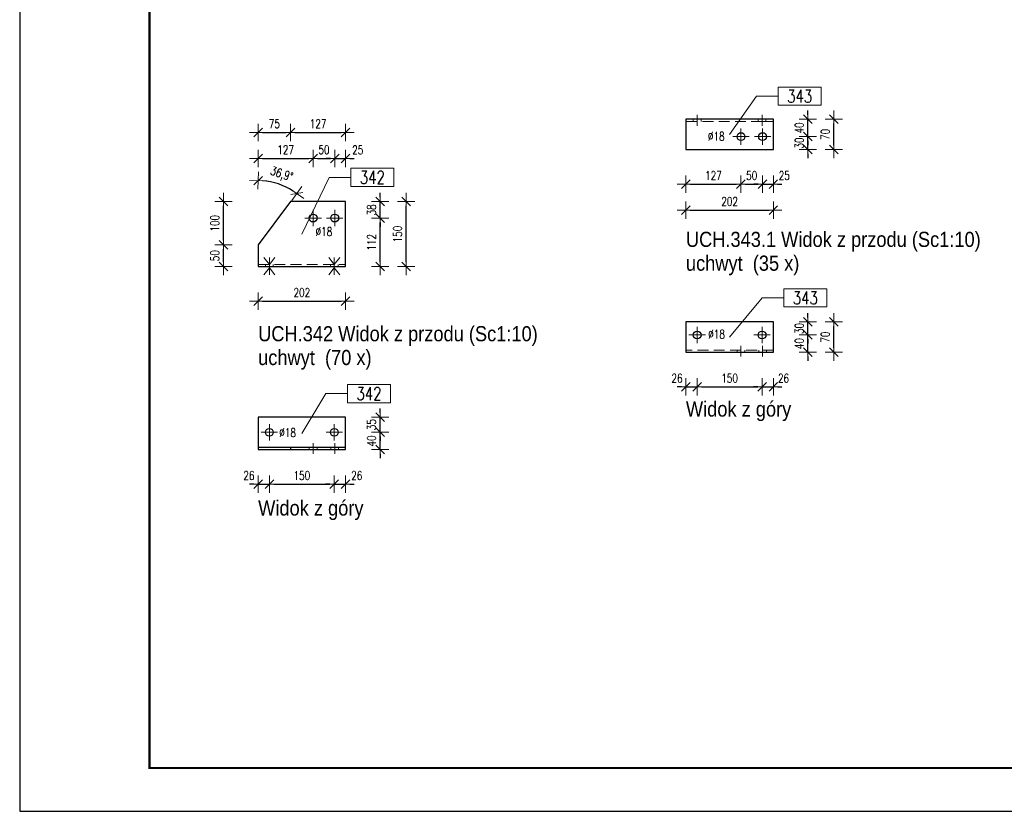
# Model space of a CAD drawing. Header units: millimetres. Extents: x -111 to 321, y 7790 to 8163.
# Tile 1 of 6: x -105 to 122, y 7790 to 7973. Entities that reach past the tile are written whole.
import ezdxf

# ---------------------------------------------------------------- set-up
doc = ezdxf.new("R2010")
doc.units = ezdxf.units.MM
doc.header["$LTSCALE"] = 10
doc.linetypes.add('HIDDEN', pattern=[0.375, 0.25, -0.125])
doc.linetypes.add('MITTE', pattern=[2, 1.25, -0.25, 0.25, -0.25])
doc.layers.get('Defpoints').update_dxf_attribs({"color": 1})
doc.layers.add('_FORMATKA', color=8, linetype='Continuous', plot=False)
for name, color, linetype, lineweight in [('_RAMKA', 7, 'Continuous', 35), ('PS_Bolt', 4, 'Continuous', 13), ('PS_DIM', 4, 'Continuous', 13), ('PS_Hidden', 2, 'HIDDEN', 9), ('PS_Mid', 5, 'MITTE', 15), ('PS_Pos', 1, 'Continuous', 15), ('PS_Shape', 161, 'Continuous', 30), ('PS_SOLID', 7, 'Continuous', 30), ('PS_TEXT', 3, 'Continuous', 18)]:
    doc.layers.add(name, color=color, linetype=linetype, lineweight=lineweight)
doc.styles.add('gil', font='txt', dxfattribs={"width": 0.9})
doc.styles.add('simplex', font='simplex.shx', dxfattribs={"width": 0.75})
doc.dimstyles.new('1_10_PRZ', dxfattribs={"dimtxt": 2, "dimasz": 1, "dimexe": 2, "dimexo": 5, "dimgap": 1, "dimtad": 1, "dimdec": 0, "dimlfac": 10, "dimtxsty": 'simplex', "dimblk": 'dimznak', "dimcen": 2, "dimse1": 1, "dimse2": 1, "dimclrt": 3, "dimadec": 1, "dimazin": 0, "dimtfac": 1, "dimtdec": 0, "dimtix": 1, "dimtmove": 2, "dimatfit": 3, "dimldrblk": 'dim-grot', "dimfxl": 1, "dimarcsym": 0})

# ---------------------------------------------------------------- blocks, each defined once
blk = doc.blocks.new('dimznak')
at = {"color": 0}
for points in [[(-2, 0), (2, 0)], [(0, 2), (0, -2)]]:
    blk.add_lwpolyline(points, dxfattribs=at)
at = {"color": 2}
blk.add_lwpolyline([(1, 1), (-1, -1)], dxfattribs=at)
blk = doc.blocks.new('*D43')
at = {"layer": 'Defpoints', "color": 0, "transparency": 16777216}
for p in [(-49.93, 7937.47), (-43.76, 7934.84), (-42.43, 7931.34), (-49.93, 7921.34), (-49.93, 7921.34)]:
    blk.add_point(p, dxfattribs=at)
at = {"layer": 'PS_DIM', "color": 0, "lineweight": -2, "transparency": 16777216}
blk.add_arc((-49.93, 7921.34), 14.85, 56.989, 86.1411, dxfattribs=at)
for p, rotation in [((-49.93, 7936.19), 178.070560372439), ((-41.02, 7933.22), 325.059541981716)]:
    blk.add_blockref('dimznak', p, dxfattribs=dict(at, rotation=rotation))
at = {"layer": 'PS_DIM', "color": 3, "transparency": 16777216, "insert": (-44.55, 7937.5), "char_height": 2, "attachment_point": 5, "rotation": 341.5651, "style": 'simplex'}
blk.add_mtext('36,9°', dxfattribs=at)
blk = doc.blocks.new('dim-grot')
blk.add_hatch(color=256).paths.add_polyline_path([(0, 0), (-2, 0.5), (-2, -0.5)])
blk.add_lwpolyline([(0, 0), (-2, 0.5), (-2, -0.5), (0, 0)])
blk = doc.blocks.new('*D46')
at = {"layer": 'Defpoints', "color": 0, "transparency": 16777216}
for p in [(-29.73, 7941.34), (-29.73, 7931.34), (-32.23, 7927.54)]:
    blk.add_point(p, dxfattribs=at)
at = {"layer": 'PS_DIM', "color": 0, "lineweight": -2, "transparency": 16777216}
for p, q in [((-33.23, 7941.34), (-34.23, 7941.34)), ((-32.23, 7941.34), (-29.73, 7941.34)), ((-28.73, 7941.34), (-27.73, 7941.34))]:
    blk.add_line(p, q, dxfattribs=at)
blk.add_blockref('dimznak', (-32.23, 7941.34), dxfattribs=at)
at = {"layer": 'PS_DIM', "color": 0, "lineweight": -2, "transparency": 16777216, "rotation": 180}
blk.add_blockref('dimznak', (-29.73, 7941.34), dxfattribs=at)
at = {"layer": 'PS_DIM', "color": 3, "transparency": 16777216, "insert": (-26.91, 7943.28), "char_height": 2, "attachment_point": 5, "style": 'simplex'}
blk.add_mtext('25', dxfattribs=at)
blk = doc.blocks.new('*D53')
at = {"layer": 'Defpoints', "color": 0, "transparency": 16777216}
for p in [(-29.73, 7931.34), (-21.73, 7931.34), (-32.23, 7927.54, -7)]:
    blk.add_point(p, dxfattribs=at)
at = {"layer": 'PS_DIM', "color": 0, "lineweight": -2, "transparency": 16777216}
for p, q in [((-21.73, 7932.34), (-21.73, 7933.34)), ((-21.73, 7927.54), (-21.73, 7931.34)), ((-21.73, 7926.54), (-21.73, 7925.54))]:
    blk.add_line(p, q, dxfattribs=at)
for p, rotation in [((-21.73, 7931.34), 270), ((-21.73, 7927.54), 90)]:
    blk.add_blockref('dimznak', p, dxfattribs=dict(at, rotation=rotation))
at = {"layer": 'PS_DIM', "color": 3, "transparency": 16777216, "insert": (-23.73, 7929.44), "char_height": 2, "attachment_point": 5, "rotation": 90, "style": 'simplex'}
blk.add_mtext('38', dxfattribs=at)
blk = doc.blocks.new('*D55')
at = {"layer": 'Defpoints', "color": 0, "transparency": 16777216}
for p in [(-47.33, 7877.54), (-49.93, 7874.04), (-47.33, 7866.04)]:
    blk.add_point(p, dxfattribs=at)
at = {"layer": 'PS_DIM', "color": 0, "lineweight": -2, "transparency": 16777216}
for p, q in [((-50.93, 7866.04), (-51.93, 7866.04)), ((-49.93, 7866.04), (-47.33, 7866.04)), ((-46.33, 7866.04), (-45.33, 7866.04))]:
    blk.add_line(p, q, dxfattribs=at)
blk.add_blockref('dimznak', (-49.93, 7866.04), dxfattribs=at)
at = {"layer": 'PS_DIM', "color": 0, "lineweight": -2, "transparency": 16777216, "rotation": 180}
blk.add_blockref('dimznak', (-47.33, 7866.04), dxfattribs=at)
at = {"layer": 'PS_DIM', "color": 3, "transparency": 16777216, "insert": (-52.07, 7868.04), "char_height": 2, "attachment_point": 5, "style": 'simplex'}
blk.add_mtext('26', dxfattribs=at)
blk = doc.blocks.new('*D57')
at = {"layer": 'Defpoints', "color": 0, "transparency": 16777216}
for p in [(-32.33, 7877.54), (-29.73, 7874.04), (-29.73, 7866.04)]:
    blk.add_point(p, dxfattribs=at)
at = {"layer": 'PS_DIM', "color": 0, "lineweight": -2, "transparency": 16777216}
for p, q in [((-33.33, 7866.04), (-34.33, 7866.04)), ((-32.33, 7866.04), (-29.73, 7866.04)), ((-28.73, 7866.04), (-27.73, 7866.04))]:
    blk.add_line(p, q, dxfattribs=at)
blk.add_blockref('dimznak', (-32.33, 7866.04), dxfattribs=at)
at = {"layer": 'PS_DIM', "color": 0, "lineweight": -2, "transparency": 16777216, "rotation": 180}
blk.add_blockref('dimznak', (-29.73, 7866.04), dxfattribs=at)
at = {"layer": 'PS_DIM', "color": 3, "transparency": 16777216, "insert": (-27.14, 7868.04), "char_height": 2, "attachment_point": 5, "style": 'simplex'}
blk.add_mtext('26', dxfattribs=at)
blk = doc.blocks.new('*D58')
at = {"layer": 'Defpoints', "color": 0, "transparency": 16777216}
for p in [(-32.33, 7878.04), (-21.73, 7878.04), (-29.73, 7874.04)]:
    blk.add_point(p, dxfattribs=at)
at = {"layer": 'PS_DIM', "color": 0, "lineweight": -2, "transparency": 16777216}
for p, q in [((-21.73, 7879.04), (-21.73, 7880.04)), ((-21.73, 7874.04), (-21.73, 7878.04)), ((-21.73, 7873.04), (-21.73, 7872.04))]:
    blk.add_line(p, q, dxfattribs=at)
for p, rotation in [((-21.73, 7878.04), 270), ((-21.73, 7874.04), 90)]:
    blk.add_blockref('dimznak', p, dxfattribs=dict(at, rotation=rotation))
at = {"layer": 'PS_DIM', "color": 3, "transparency": 16777216, "insert": (-23.73, 7876.04), "char_height": 2, "attachment_point": 5, "rotation": 90, "style": 'simplex'}
blk.add_mtext('40', dxfattribs=at)
blk = doc.blocks.new('*D59')
at = {"layer": 'Defpoints', "color": 0, "transparency": 16777216}
for p in [(-29.73, 7881.54), (-21.73, 7881.54), (-32.33, 7878.04)]:
    blk.add_point(p, dxfattribs=at)
at = {"layer": 'PS_DIM', "color": 0, "lineweight": -2, "transparency": 16777216}
for p, q in [((-21.73, 7882.54), (-21.73, 7883.54)), ((-21.73, 7878.04), (-21.73, 7881.54)), ((-21.73, 7877.04), (-21.73, 7876.04))]:
    blk.add_line(p, q, dxfattribs=at)
for p, rotation in [((-21.73, 7881.54), 270), ((-21.73, 7878.04), 90)]:
    blk.add_blockref('dimznak', p, dxfattribs=dict(at, rotation=rotation))
at = {"layer": 'PS_DIM', "color": 3, "transparency": 16777216, "insert": (-23.73, 7879.79), "char_height": 2, "attachment_point": 5, "rotation": 90, "style": 'simplex'}
blk.add_mtext('35', dxfattribs=at)
blk = doc.blocks.new('*D75')
at = {"layer": 'Defpoints', "color": 0, "transparency": 16777216}
for p in [(66.63, 7946.37), (69.12, 7943.37), (69.12, 7935.37)]:
    blk.add_point(p, dxfattribs=at)
at = {"layer": 'PS_DIM', "color": 0, "lineweight": -2, "transparency": 16777216}
for p, q in [((65.63, 7935.37), (64.63, 7935.37)), ((66.63, 7935.37), (69.12, 7935.37)), ((70.12, 7935.37), (71.12, 7935.37))]:
    blk.add_line(p, q, dxfattribs=at)
blk.add_blockref('dimznak', (66.63, 7935.37), dxfattribs=at)
at = {"layer": 'PS_DIM', "color": 0, "lineweight": -2, "transparency": 16777216, "rotation": 180}
blk.add_blockref('dimznak', (69.12, 7935.37), dxfattribs=at)
at = {"layer": 'PS_DIM', "color": 3, "transparency": 16777216, "insert": (71.64, 7937.37), "char_height": 2, "attachment_point": 5, "style": 'simplex'}
blk.add_mtext('25', dxfattribs=at)
blk = doc.blocks.new('*D77')
at = {"layer": 'Defpoints', "color": 0, "transparency": 16777216}
for p in [(66.63, 7946.37), (77.12, 7946.37), (69.12, 7943.37)]:
    blk.add_point(p, dxfattribs=at)
at = {"layer": 'PS_DIM', "color": 0, "lineweight": -2, "transparency": 16777216}
for p, q in [((77.12, 7947.37), (77.12, 7948.37)), ((77.12, 7943.37), (77.12, 7946.37)), ((77.12, 7942.37), (77.12, 7941.37))]:
    blk.add_line(p, q, dxfattribs=at)
for p, rotation in [((77.12, 7946.37), 270), ((77.12, 7943.37), 90)]:
    blk.add_blockref('dimznak', p, dxfattribs=dict(at, rotation=rotation))
at = {"layer": 'PS_DIM', "color": 3, "transparency": 16777216, "insert": (75.12, 7944.87), "char_height": 2, "attachment_point": 5, "rotation": 90, "style": 'simplex'}
blk.add_mtext('30', dxfattribs=at)
blk = doc.blocks.new('*D78')
at = {"layer": 'Defpoints', "color": 0, "transparency": 16777216}
for p in [(69.12, 7950.37), (77.12, 7950.37), (66.63, 7946.37)]:
    blk.add_point(p, dxfattribs=at)
at = {"layer": 'PS_DIM', "color": 0, "lineweight": -2, "transparency": 16777216}
for p, q in [((77.12, 7951.37), (77.12, 7952.37)), ((77.12, 7946.37), (77.12, 7950.37)), ((77.12, 7945.37), (77.12, 7944.37))]:
    blk.add_line(p, q, dxfattribs=at)
for p, rotation in [((77.12, 7950.37), 270), ((77.12, 7946.37), 90)]:
    blk.add_blockref('dimznak', p, dxfattribs=dict(at, rotation=rotation))
at = {"layer": 'PS_DIM', "color": 3, "transparency": 16777216, "insert": (75.12, 7948.37), "char_height": 2, "attachment_point": 5, "rotation": 90, "style": 'simplex'}
blk.add_mtext('40', dxfattribs=at)
blk = doc.blocks.new('*D80')
at = {"layer": 'Defpoints', "color": 0, "transparency": 16777216}
for p in [(51.52, 7900.53), (48.92, 7896.53), (51.52, 7888.53)]:
    blk.add_point(p, dxfattribs=at)
at = {"layer": 'PS_DIM', "color": 0, "lineweight": -2, "transparency": 16777216}
for p, q in [((47.92, 7888.53), (46.92, 7888.53)), ((48.92, 7888.53), (51.52, 7888.53)), ((52.52, 7888.53), (53.52, 7888.53))]:
    blk.add_line(p, q, dxfattribs=at)
blk.add_blockref('dimznak', (48.92, 7888.53), dxfattribs=at)
at = {"layer": 'PS_DIM', "color": 0, "lineweight": -2, "transparency": 16777216, "rotation": 180}
blk.add_blockref('dimznak', (51.52, 7888.53), dxfattribs=at)
at = {"layer": 'PS_DIM', "color": 3, "transparency": 16777216, "insert": (46.87, 7890.53), "char_height": 2, "attachment_point": 5, "style": 'simplex'}
blk.add_mtext('26', dxfattribs=at)
blk = doc.blocks.new('*D82')
at = {"layer": 'Defpoints', "color": 0, "transparency": 16777216}
for p in [(66.52, 7900.53), (69.12, 7896.53), (69.12, 7888.53)]:
    blk.add_point(p, dxfattribs=at)
at = {"layer": 'PS_DIM', "color": 0, "lineweight": -2, "transparency": 16777216}
for p, q in [((65.52, 7888.53), (64.52, 7888.53)), ((66.52, 7888.53), (69.12, 7888.53)), ((70.12, 7888.53), (71.12, 7888.53))]:
    blk.add_line(p, q, dxfattribs=at)
blk.add_blockref('dimznak', (66.52, 7888.53), dxfattribs=at)
at = {"layer": 'PS_DIM', "color": 0, "lineweight": -2, "transparency": 16777216, "rotation": 180}
blk.add_blockref('dimznak', (69.12, 7888.53), dxfattribs=at)
at = {"layer": 'PS_DIM', "color": 3, "transparency": 16777216, "insert": (71.47, 7890.53), "char_height": 2, "attachment_point": 5, "style": 'simplex'}
blk.add_mtext('26', dxfattribs=at)
blk = doc.blocks.new('*D83')
at = {"layer": 'Defpoints', "color": 0, "transparency": 16777216}
for p in [(66.52, 7900.53), (77.12, 7900.53), (69.12, 7896.53)]:
    blk.add_point(p, dxfattribs=at)
at = {"layer": 'PS_DIM', "color": 0, "lineweight": -2, "transparency": 16777216}
for p, q in [((77.12, 7901.53), (77.12, 7902.53)), ((77.12, 7896.53), (77.12, 7900.53)), ((77.12, 7895.53), (77.12, 7894.53))]:
    blk.add_line(p, q, dxfattribs=at)
for p, rotation in [((77.12, 7900.53), 270), ((77.12, 7896.53), 90)]:
    blk.add_blockref('dimznak', p, dxfattribs=dict(at, rotation=rotation))
at = {"layer": 'PS_DIM', "color": 3, "transparency": 16777216, "insert": (75.12, 7898.53), "char_height": 2, "attachment_point": 5, "rotation": 90, "style": 'simplex'}
blk.add_mtext('40', dxfattribs=at)
blk = doc.blocks.new('*D84')
at = {"layer": 'Defpoints', "color": 0, "transparency": 16777216}
for p in [(69.12, 7903.53), (77.12, 7903.53), (66.52, 7900.53)]:
    blk.add_point(p, dxfattribs=at)
at = {"layer": 'PS_DIM', "color": 0, "lineweight": -2, "transparency": 16777216}
for p, q in [((77.12, 7904.53), (77.12, 7905.53)), ((77.12, 7900.53), (77.12, 7903.53)), ((77.12, 7899.53), (77.12, 7898.53))]:
    blk.add_line(p, q, dxfattribs=at)
for p, rotation in [((77.12, 7903.53), 270), ((77.12, 7900.53), 90)]:
    blk.add_blockref('dimznak', p, dxfattribs=dict(at, rotation=rotation))
at = {"layer": 'PS_DIM', "color": 3, "transparency": 16777216, "insert": (75.12, 7902.03), "char_height": 2, "attachment_point": 5, "rotation": 90, "style": 'simplex'}
blk.add_mtext('30', dxfattribs=at)
blk = doc.blocks.new('*U14')
at = {"layer": '_FORMATKA', "lineweight": -3}
blk.add_lwpolyline([(-420, 0), (0, 0), (0, 297), (-420, 297)], close=True, dxfattribs=at)
at = {"layer": '_RAMKA', "lineweight": -3, "const_width": 0.5}
blk.add_lwpolyline([(-390, 10), (-10, 10), (-10, 287), (-390, 287)], close=True, dxfattribs=at)
blk = doc.blocks.new('*X120')
at = {"color": 3, "linetype": 'Continuous'}
for p, q in [((-33.61, 7918.44), (-32.33, 7916.84)), ((-32.33, 7916.84), (-31.05, 7918.44)), ((-32.33, 7918.44), (-32.33, 7914.44)), ((-33.61, 7914.44), (-32.33, 7916.04)), ((-32.33, 7916.04), (-31.05, 7914.44))]:
    blk.add_line(p, q, dxfattribs=at)
blk = doc.blocks.new('*X121')
at = {"color": 3, "linetype": 'Continuous'}
for p, q in [((-48.61, 7918.44), (-47.33, 7916.84)), ((-47.33, 7916.84), (-46.05, 7918.44)), ((-47.33, 7918.44), (-47.33, 7914.44)), ((-48.61, 7914.44), (-47.33, 7916.04)), ((-47.33, 7916.04), (-46.05, 7914.44))]:
    blk.add_line(p, q, dxfattribs=at)
blk = doc.blocks.new('*X122')
at = {"layer": 'PS_Hidden', "color": 2, "linetype": 'HIDDEN'}
for p, q in [((-49.93, 7916.84), (-29.73, 7916.84)), ((-49.93, 7916.34), (-49.93, 7916.84)), ((-48.23, 7916.84), (-48.23, 7916.34)), ((-46.43, 7916.34), (-46.43, 7916.84)), ((-33.23, 7916.84), (-33.23, 7916.34)), ((-31.43, 7916.34), (-31.43, 7916.84))]:
    blk.add_line(p, q, dxfattribs=at)
at = {"layer": 'PS_Mid', "color": 5, "linetype": 'MITTE'}
for p, q in [((-37.23, 7929.44), (-37.23, 7925.64)), ((-32.23, 7929.44), (-32.23, 7925.64)), ((-35.33, 7927.54), (-39.13, 7927.54)), ((-30.33, 7927.54), (-34.13, 7927.54)), ((-47.33, 7915.34), (-47.33, 7917.84)), ((-32.33, 7915.34), (-32.33, 7917.84))]:
    blk.add_line(p, q, dxfattribs=at)
at = {"layer": 'PS_SOLID', "color": 7, "linetype": 'Continuous'}
for p, q in [((-42.43, 7931.34), (-49.93, 7921.34)), ((-37.23, 7931.34), (-42.43, 7931.34)), ((-32.23, 7931.34), (-37.23, 7931.34)), ((-29.73, 7931.34), (-32.23, 7931.34)), ((-29.73, 7916.34), (-29.73, 7931.34)), ((-49.93, 7921.34), (-49.93, 7916.34)), ((-49.93, 7916.34), (-47.33, 7916.34)), ((-47.33, 7916.34), (-32.33, 7916.34)), ((-32.33, 7916.34), (-29.73, 7916.34))]:
    blk.add_line(p, q, dxfattribs=at)
at = {"layer": 'PS_SOLID', "color": 7}
for centre in [(-37.23, 7927.54), (-32.23, 7927.54)]:
    blk.add_circle(centre, 0.9, dxfattribs=at)
blk = doc.blocks.new('*X123')
at = {"color": 1}
for p, q in [((-18.54, 7939.05), (-28.53, 7939.05)), ((-28.53, 7939.05), (-28.53, 7934.85)), ((-18.54, 7934.85), (-18.54, 7939.05)), ((-39.83, 7923.84), (-33.53, 7936.95)), ((-33.53, 7936.95), (-28.53, 7936.95)), ((-28.53, 7934.85), (-18.54, 7934.85))]:
    blk.add_line(p, q, dxfattribs=at)
at = {"color": 2, "style": 'simplex', "width": 0.75}
blk.add_text('342', height=3, dxfattribs=at).set_placement((-26.43, 7935.45))
blk = doc.blocks.new('*X124')
at = {"color": 3, "style": 'gil', "width": 0.9}
for s, p in [('UCH.342 Widok z przodu (Sc1:10)', (-49.93, 7899.07)), ('uchwyt  (70 x)', (-49.93, 7893.57))]:
    blk.add_text(s, height=3.5, dxfattribs=at).set_placement(p)
blk = doc.blocks.new('*X125')
at = {"color": 3, "linetype": 'Continuous'}
blk.add_line((-32.33, 7878.04), (-32.33, 7878.04), dxfattribs=at)
blk.add_line((-32.33, 7878.04), (-32.33, 7878.04), dxfattribs=at)
blk.add_line((-32.33, 7878.04), (-32.33, 7878.04), dxfattribs=at)
blk.add_line((-32.33, 7878.04), (-32.33, 7878.04), dxfattribs=at)
blk.add_line((-32.33, 7878.04), (-32.33, 7878.04), dxfattribs=at)
blk = doc.blocks.new('*X126')
at = {"color": 3, "linetype": 'Continuous'}
blk.add_line((-47.33, 7878.04), (-47.33, 7878.04), dxfattribs=at)
blk.add_line((-47.33, 7878.04), (-47.33, 7878.04), dxfattribs=at)
blk.add_line((-47.33, 7878.04), (-47.33, 7878.04), dxfattribs=at)
blk.add_line((-47.33, 7878.04), (-47.33, 7878.04), dxfattribs=at)
blk.add_line((-47.33, 7878.04), (-47.33, 7878.04), dxfattribs=at)
blk = doc.blocks.new('*X127')
at = {"layer": 'PS_Hidden', "color": 2, "linetype": 'HIDDEN'}
for p, q in [((-49.93, 7874.54), (-49.93, 7874.04)), ((-38.13, 7874.54), (-38.13, 7874.04)), ((-36.33, 7874.04), (-36.33, 7874.54)), ((-33.13, 7874.54), (-33.13, 7874.04)), ((-31.33, 7874.04), (-31.33, 7874.54))]:
    blk.add_line(p, q, dxfattribs=at)
at = {"layer": 'PS_Mid', "color": 5, "linetype": 'MITTE'}
for p, q in [((-47.33, 7879.94), (-47.33, 7876.14)), ((-32.33, 7879.94), (-32.33, 7876.14)), ((-45.43, 7878.04), (-49.23, 7878.04)), ((-30.43, 7878.04), (-34.23, 7878.04)), ((-37.23, 7873.04), (-37.23, 7875.54)), ((-32.23, 7873.04), (-32.23, 7875.54))]:
    blk.add_line(p, q, dxfattribs=at)
at = {"layer": 'PS_SOLID', "color": 7, "linetype": 'Continuous'}
for p, q in [((-47.33, 7881.54), (-49.93, 7881.54)), ((-49.93, 7881.54), (-49.93, 7874.54)), ((-32.33, 7881.54), (-47.33, 7881.54)), ((-29.73, 7881.54), (-32.33, 7881.54)), ((-29.73, 7874.54), (-29.73, 7881.54)), ((-42.43, 7874.54), (-49.93, 7874.54)), ((-49.93, 7874.54), (-49.93, 7874.04)), ((-49.93, 7874.04), (-42.43, 7874.04)), ((-29.73, 7874.54), (-42.43, 7874.54)), ((-42.43, 7874.54), (-42.43, 7874.04)), ((-42.43, 7874.04), (-37.23, 7874.04)), ((-37.23, 7874.04), (-32.23, 7874.04)), ((-32.23, 7874.04), (-29.73, 7874.04)), ((-29.73, 7874.04), (-29.73, 7874.54))]:
    blk.add_line(p, q, dxfattribs=at)
at = {"layer": 'PS_SOLID', "color": 7}
for centre in [(-47.33, 7878.04), (-32.33, 7878.04)]:
    blk.add_circle(centre, 0.9, dxfattribs=at)
blk = doc.blocks.new('*X128')
at = {"color": 1}
for p, q in [((-19.34, 7889.07), (-29.32, 7889.07)), ((-29.32, 7889.07), (-29.32, 7884.87)), ((-19.34, 7884.87), (-19.34, 7889.07)), ((-39.83, 7877.79), (-34.32, 7886.97)), ((-34.32, 7886.97), (-29.32, 7886.97)), ((-29.32, 7884.87), (-19.34, 7884.87))]:
    blk.add_line(p, q, dxfattribs=at)
at = {"color": 2, "style": 'simplex', "width": 0.75}
blk.add_text('342', height=3, dxfattribs=at).set_placement((-27.22, 7885.47))
blk = doc.blocks.new('*X129')
at = {"color": 3, "style": 'gil', "width": 0.9}
blk.add_text('Widok z góry', height=3.5, dxfattribs=at).set_placement((-49.93, 7858.8))
blk = doc.blocks.new('*X136')
at = {"layer": 'PS_Hidden', "color": 2, "linetype": 'HIDDEN'}
for p, q in [((51.52, 7949.87), (48.92, 7949.87)), ((50.62, 7949.87), (50.62, 7950.37)), ((50.75, 7949.87), (50.62, 7949.87)), ((51.07, 7949.87), (50.75, 7949.87)), ((51.52, 7949.87), (51.07, 7949.87)), ((66.52, 7949.87), (51.52, 7949.87)), ((52.42, 7949.87), (52.42, 7950.37)), ((65.62, 7950.37), (65.62, 7949.87)), ((69.12, 7949.87), (66.52, 7949.87)), ((67.42, 7949.87), (67.42, 7950.37))]:
    blk.add_line(p, q, dxfattribs=at)
at = {"layer": 'PS_Mid', "color": 5, "linetype": 'MITTE'}
for p, q in [((51.52, 7951.37), (51.52, 7948.87)), ((66.52, 7951.37), (66.52, 7948.87)), ((61.63, 7948.27), (61.63, 7944.47)), ((66.63, 7948.27), (66.63, 7944.47)), ((63.53, 7946.37), (59.73, 7946.37)), ((68.53, 7946.37), (64.73, 7946.37))]:
    blk.add_line(p, q, dxfattribs=at)
at = {"layer": 'PS_SOLID', "color": 7, "linetype": 'Continuous'}
for p, q in [((61.63, 7950.37), (48.92, 7950.37)), ((48.92, 7950.37), (48.92, 7943.37)), ((66.63, 7950.37), (61.63, 7950.37)), ((69.12, 7950.37), (66.63, 7950.37)), ((69.12, 7943.37), (69.12, 7950.37)), ((48.92, 7943.37), (69.12, 7943.37))]:
    blk.add_line(p, q, dxfattribs=at)
at = {"layer": 'PS_SOLID', "color": 7}
for centre in [(61.63, 7946.37), (66.63, 7946.37)]:
    blk.add_circle(centre, 0.9, dxfattribs=at)
blk = doc.blocks.new('*X137')
at = {"color": 1}
for p, q in [((80.21, 7957.81), (70.22, 7957.81)), ((70.22, 7957.81), (70.22, 7953.61)), ((80.21, 7953.61), (80.21, 7957.81)), ((59.02, 7946.87), (65.22, 7955.71)), ((65.22, 7955.71), (70.22, 7955.71)), ((70.22, 7953.61), (80.21, 7953.61))]:
    blk.add_line(p, q, dxfattribs=at)
at = {"color": 2, "style": 'simplex', "width": 0.75}
blk.add_text('343', height=3, dxfattribs=at).set_placement((72.32, 7954.21))
blk = doc.blocks.new('*X138')
at = {"color": 3, "style": 'gil', "width": 0.9}
for s, p in [('UCH.343.1 Widok z przodu (Sc1:10)', (48.92, 7920.87)), ('uchwyt  (35 x)', (48.92, 7915.37))]:
    blk.add_text(s, height=3.5, dxfattribs=at).set_placement(p)
blk = doc.blocks.new('*X139')
at = {"color": 3, "linetype": 'Continuous'}
blk.add_line((66.52, 7900.53), (66.52, 7900.53), dxfattribs=at)
blk.add_line((66.52, 7900.53), (66.52, 7900.53), dxfattribs=at)
blk.add_line((66.52, 7900.53), (66.52, 7900.53), dxfattribs=at)
blk.add_line((66.52, 7900.53), (66.52, 7900.53), dxfattribs=at)
blk.add_line((66.52, 7900.53), (66.52, 7900.53), dxfattribs=at)
blk = doc.blocks.new('*X140')
at = {"layer": 'PS_Hidden', "color": 2, "linetype": 'HIDDEN'}
for p, q in [((48.92, 7897.03), (48.92, 7903.53)), ((69.12, 7897.03), (48.92, 7897.03)), ((48.92, 7896.53), (48.92, 7897.03)), ((60.73, 7897.03), (60.73, 7896.53)), ((62.53, 7896.53), (62.53, 7897.03)), ((65.73, 7897.03), (65.73, 7896.53)), ((67.53, 7896.53), (67.53, 7897.03))]:
    blk.add_line(p, q, dxfattribs=at)
at = {"layer": 'PS_Mid', "color": 5, "linetype": 'MITTE'}
for p, q in [((51.52, 7902.43), (51.52, 7898.63)), ((66.52, 7902.43), (66.52, 7898.63)), ((53.42, 7900.53), (49.62, 7900.53)), ((68.42, 7900.53), (64.62, 7900.53)), ((61.63, 7895.53), (61.63, 7898.03)), ((66.63, 7895.53), (66.63, 7898.03))]:
    blk.add_line(p, q, dxfattribs=at)
at = {"layer": 'PS_SOLID', "color": 7, "linetype": 'Continuous'}
for p, q in [((51.52, 7903.53), (48.92, 7903.53)), ((48.92, 7903.53), (48.92, 7896.53)), ((66.52, 7903.53), (51.52, 7903.53)), ((69.12, 7903.53), (66.52, 7903.53)), ((69.12, 7896.53), (69.12, 7903.53)), ((48.92, 7896.53), (61.63, 7896.53)), ((61.63, 7896.53), (66.63, 7896.53)), ((66.63, 7896.53), (69.12, 7896.53))]:
    blk.add_line(p, q, dxfattribs=at)
at = {"layer": 'PS_SOLID', "color": 7}
for centre in [(51.52, 7900.53), (66.52, 7900.53)]:
    blk.add_circle(centre, 0.9, dxfattribs=at)
blk = doc.blocks.new('*X141')
at = {"color": 3, "linetype": 'Continuous'}
blk.add_line((51.52, 7900.53), (51.52, 7900.53), dxfattribs=at)
blk.add_line((51.52, 7900.53), (51.52, 7900.53), dxfattribs=at)
blk.add_line((51.52, 7900.53), (51.52, 7900.53), dxfattribs=at)
blk.add_line((51.52, 7900.53), (51.52, 7900.53), dxfattribs=at)
blk.add_line((51.52, 7900.53), (51.52, 7900.53), dxfattribs=at)
blk = doc.blocks.new('*X142')
at = {"color": 1}
for p, q in [((81.49, 7911.21), (71.51, 7911.21)), ((71.51, 7911.21), (71.51, 7907.01)), ((81.49, 7907.01), (81.49, 7911.21)), ((59.02, 7900.03), (66.51, 7909.11)), ((66.51, 7909.11), (71.51, 7909.11)), ((71.51, 7907.01), (81.49, 7907.01))]:
    blk.add_line(p, q, dxfattribs=at)
at = {"color": 2, "style": 'simplex', "width": 0.75}
blk.add_text('343', height=3, dxfattribs=at).set_placement((73.61, 7907.61))
blk = doc.blocks.new('*X143')
at = {"color": 3, "style": 'gil', "width": 0.9}
blk.add_text('Widok z góry', height=3.5, dxfattribs=at).set_placement((48.92, 7881.67))

msp = doc.modelspace()

# ---------------------------------------------------------------- block references
at = {"layer": 'PS_Bolt', "color": 3}
for name in ['*X121', '*X120', '*X141', '*X139', '*X126', '*X125']:
    msp.add_blockref(name, (0, 0), dxfattribs=at)
at = {"layer": 'PS_DIM'}
msp.add_blockref('*U14', (314.97, 7790.46), dxfattribs=at)
at = {"layer": 'PS_Pos'}
for name in ['*X137', '*X123', '*X142', '*X128']:
    msp.add_blockref(name, (0, 0), dxfattribs=at)
at = {"layer": 'PS_Shape'}
for name in ['*X136', '*X122', '*X140', '*X127']:
    msp.add_blockref(name, (0, 0), dxfattribs=at)
at = {"layer": 'PS_TEXT'}
for name in ['*X138', '*X124', '*X143', '*X129']:
    msp.add_blockref(name, (0, 0), dxfattribs=at)

# ---------------------------------------------------------------- texts
at = {"layer": 'PS_DIM', "char_height": 2, "attachment_point": 4, "style": 'simplex'}
for insert in [(54, 7946.44), (-36.67, 7924.41), (54.06, 7900.71), (-45.06, 7877.97)]:
    msp.add_mtext('\\A1;%%c18', dxfattribs=dict(at, insert=insert))

# ---------------------------------------------------------------- dimensions: what is measured, and where the dimension line sits
at = {"layer": 'PS_DIM'}
for base, p1, p2, picture, middle in [((77.12, 7950.37), (66.63, 7946.37), (69.12, 7950.37), '*D78', (75.12, 7948.37)), ((77.12, 7946.37), (69.12, 7943.37), (66.63, 7946.37), '*D77', (75.12, 7944.87)), ((-21.73, 7931.34), (-32.23, 7927.54, -7), (-29.73, 7931.34), '*D53', (-23.73, 7929.44)), ((77.12, 7903.53), (66.52, 7900.53), (69.12, 7903.53), '*D84', (75.12, 7902.03)), ((77.12, 7900.53), (69.12, 7896.53), (66.52, 7900.53), '*D83', (75.12, 7898.53)), ((-21.73, 7881.54), (-32.33, 7878.04), (-29.73, 7881.54), '*D59', (-23.73, 7879.79)), ((-21.73, 7878.04), (-29.73, 7874.04), (-32.33, 7878.04), '*D58', (-23.73, 7876.04))]:
    dim = msp.add_linear_dim(base=base, p1=p1, p2=p2, angle=90, dimstyle='1_10_PRZ', override={"dimfxl": 20, "dimfxlon": 1}, dxfattribs=at)
    dim.commit()
    dim.dimension.update_dxf_attribs({"geometry": picture, "text_midpoint": middle})
for base, p1, p2 in [((83.12, 7950.37), (69.12, 7943.37), (69.12, 7950.37)), ((-57.93, 7931.34), (-49.93, 7921.34), (-42.43, 7931.34)), ((-15.73, 7931.34), (-29.73, 7916.34), (-29.73, 7931.34)), ((-21.73, 7927.54), (-29.73, 7916.34), (-32.23, 7927.54, -7)), ((-57.93, 7921.34), (-49.93, 7916.34), (-49.93, 7921.34)), ((83.12, 7903.53), (69.12, 7896.53), (69.12, 7903.53))]:
    msp.add_linear_dim(base=base, p1=p1, p2=p2, angle=90, dimstyle='1_10_PRZ', override={"dimfxl": 20, "dimfxlon": 1}, dxfattribs=at).render()
for base, p1, p2 in [((-42.43, 7947.34), (-49.93, 7921.34), (-42.43, 7931.34)), ((-29.73, 7947.34), (-42.43, 7931.34), (-29.73, 7931.34)), ((61.63, 7935.37), (48.92, 7943.37), (61.63, 7946.37)), ((66.63, 7935.37), (61.63, 7946.37), (66.63, 7946.37)), ((-37.23, 7941.34), (-49.93, 7921.34), (-37.23, 7927.54, -7)), ((-32.23, 7941.34), (-37.23, 7927.54, -7), (-32.23, 7927.54)), ((69.12, 7929.37), (48.92, 7943.37), (69.12, 7943.37)), ((-29.73, 7908.34), (-49.93, 7916.34), (-29.73, 7916.34)), ((66.52, 7888.53), (51.52, 7900.53), (66.52, 7900.53)), ((-32.33, 7866.04), (-47.33, 7877.54), (-32.33, 7877.54))]:
    msp.add_linear_dim(base=base, p1=p1, p2=p2, dimstyle='1_10_PRZ', override={"dimfxl": 20, "dimfxlon": 1}, dxfattribs=at).render()
for base, p1, p2, picture, middle in [((69.12, 7935.37), (66.63, 7946.37), (69.12, 7943.37), '*D75', (71.64, 7937.37)), ((-29.73, 7941.34), (-32.23, 7927.54), (-29.73, 7931.34), '*D46', (-26.91, 7943.28)), ((51.52, 7888.53), (48.92, 7896.53), (51.52, 7900.53), '*D80', (46.87, 7890.53)), ((69.12, 7888.53), (66.52, 7900.53), (69.12, 7896.53), '*D82', (71.47, 7890.53)), ((-47.33, 7866.04), (-49.93, 7874.04), (-47.33, 7877.54), '*D55', (-52.07, 7868.04)), ((-29.73, 7866.04), (-32.33, 7877.54), (-29.73, 7874.04), '*D57', (-27.14, 7868.04))]:
    dim = msp.add_linear_dim(base=base, p1=p1, p2=p2, dimstyle='1_10_PRZ', override={"dimfxl": 20, "dimfxlon": 1}, dxfattribs=at)
    dim.commit()
    dim.dimension.update_dxf_attribs({"geometry": picture, "text_midpoint": middle, "dimtype": 128})
dim = msp.add_angular_dim_2l(base=(-43.76, 7934.84), line1=((-49.93, 7921.34), (-49.93, 7937.47)), line2=((-42.43, 7931.34), (-49.93, 7921.34)), dimstyle='1_10_PRZ', override={"dimfxl": 20, "dimfxlon": 1}, dxfattribs=at)
dim.commit()
dim.dimension.update_dxf_attribs({"geometry": '*D43', "text_midpoint": (-44.55, 7937.5)})

doc.saveas('drawing.dxf')
